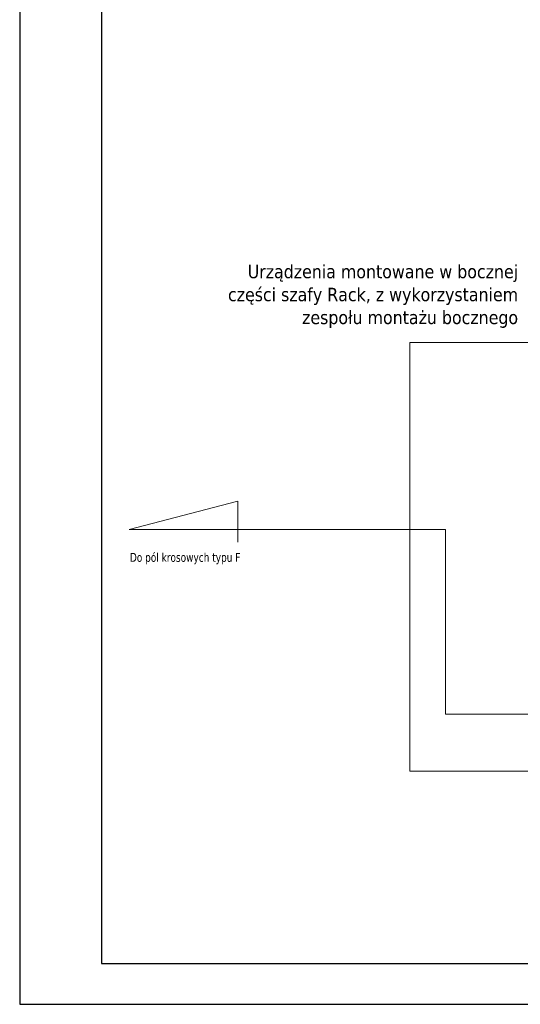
# Model space of a CAD drawing. Header units: millimetres. Extents: x 262469 to 275208, y -32539 to 9411.
# Tile 99 of 256: x 266739 to 267719, y -14852 to -12922. Entities that reach past the tile are written whole.
import ezdxf
from ezdxf.enums import TextEntityAlignment as Align

# ---------------------------------------------------------------- set-up
doc = ezdxf.new("R2010")
doc.units = ezdxf.units.MM
doc.header["$LTSCALE"] = 100
doc.layers.add('$ IE TABELA', color=7, linetype='Continuous')
doc.layers.add('$ IE_TABELA', color=7, linetype='Continuous')
doc.layers.add('$ IE_TELETECHNIKA', color=5, linetype='Continuous', lineweight=30)
doc.styles.add('TAHOMA', font='tahoma.ttf', dxfattribs={"width": 0.85})

# ---------------------------------------------------------------- blocks, each defined once
blk = doc.blocks.new('a3eee')
at = {"layer": '$ IE TABELA'}
for p, q in [((19730.8, 4176.8), (19730.8, 1206.8)), ((19890.8, 4096.8), (19890.8, 1286.8)), ((19890.8, 1286.8), (23840.8, 1286.8)), ((19730.8, 1206.8), (23930.8, 1206.8))]:
    blk.add_line(p, q, dxfattribs=at)

msp = doc.modelspace()

# ---------------------------------------------------------------- linework, layer by layer
at = {"layer": '$ IE_TELETECHNIKA', "color": 0, "linetype": 'Continuous', "lineweight": 5, "ltscale": 4}
for p, q in [((267572.8, -13921.4), (267572.8, -14283.3)), ((267572.8, -14283.3), (268380.3, -14283.3))]:
    msp.add_line(p, q, dxfattribs=at)
at = {"layer": '$ IE_TELETECHNIKA', "color": 0, "linetype": 'Continuous', "lineweight": 20, "ltscale": 16}
msp.add_lwpolyline([(267503, -14394.7), (268441, -14394.7), (268441, -13555), (267503, -13555)], close=True, dxfattribs=at)
at = {"layer": '$ IE_TELETECHNIKA', "color": 0, "linetype": 'Continuous', "lineweight": 5, "ltscale": 4}
msp.add_lwpolyline([(267572.8, -13921.4), (266953.2, -13921.4), (267166.1, -13865.8), (267166.1, -13945.8)], dxfattribs=at)

# ---------------------------------------------------------------- block references
at = {"layer": '$ IE_TABELA', "color": 2}
msp.add_blockref('a3eee', (247008.1, -16058.5), dxfattribs=at)

# ---------------------------------------------------------------- texts
at = {"layer": '$ IE_TELETECHNIKA', "color": 7, "style": 'TAHOMA'}
for s, p in [('Urządzenia montowane w bocznej', (267715, -13402.6)), ('części szafy Rack, z wykorzystaniem', (267715, -13447.6)), ('zespołu montażu bocznego', (267715, -13492.5))]:
    msp.add_text(s, height=26.25, dxfattribs=at).set_placement(p, align=Align.TOP_RIGHT)
at = {"layer": '$ IE_TELETECHNIKA', "color": 7, "insert": (266954.7, -13967.1), "char_height": 17.5, "attachment_point": 1, "style": 'TAHOMA'}
msp.add_mtext('Do pól krosowych typu F', dxfattribs=at)

doc.saveas('drawing.dxf')
